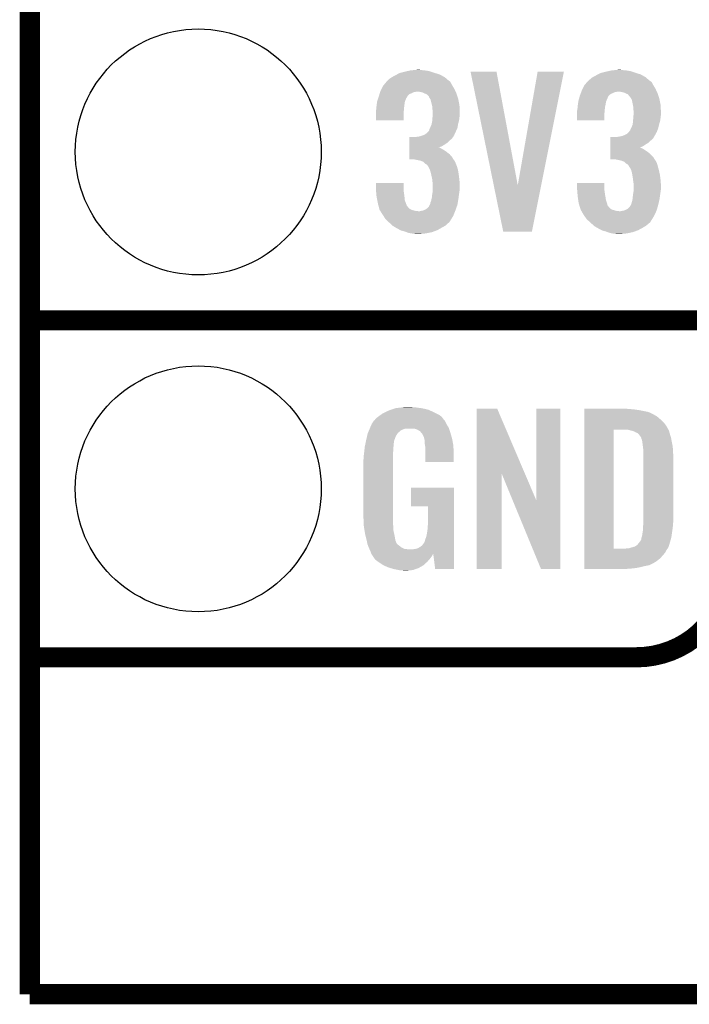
# Model space of a CAD drawing. Extents: x -0.05 to 0.95, y -0.15 to 2.1.
# Tile 1 of 51: x -0.05 to 0.15, y -0.15 to 0.14. Entities that reach past the tile are written whole.
import ezdxf

# ---------------------------------------------------------------- set-up
doc = ezdxf.new("R2010")
doc.units = 0
doc.layers.get('0').update_dxf_attribs({"linetype": 'CONTINUOUS'})
for name, color, linetype in [('LTE_IOT_13_CLICK_V101A_GKO', 9, 'CONTINUOUS'), ('LTE_IOT_13_CLICK_V101A_GTO', 11, 'CONTINUOUS'), ('LTE_IOT_13_CLICK_V101A_GTS', 8, 'CONTINUOUS')]:
    doc.layers.add(name, color=color, linetype=linetype)

# ---------------------------------------------------------------- blocks, each defined once
blk = doc.blocks.new('ROUND_90')
blk.add_circle((0, 0), 0.0365)

msp = doc.modelspace()

# ---------------------------------------------------------------- linework, layer by layer
at = {"layer": 'LTE_IOT_13_CLICK_V101A_GKO', "const_width": 0.006}
for points in [[(-0.05, -0.15), (-0.05, 2.01)], [(-0.05, -0.15), (0.85, -0.15), (0.95, -0.05)]]:
    msp.add_lwpolyline(points, dxfattribs=at)
at = {"layer": 'LTE_IOT_13_CLICK_V101A_GTO', "const_width": 0.006}
for points in [[(-0.05, 0.05), (0.153, 0.05)], [(-0.05, 0.05), (0.153, 0.05)], [(-0.05, -0.05), (0.13, -0.05)]]:
    msp.add_lwpolyline(points, dxfattribs=at)
msp.add_lwpolyline([(0.13, -0.05, 0.414214), (0.158, -0.022)], format="xyb", dxfattribs=at)
at = {"layer": 'LTE_IOT_13_CLICK_V101A_GTO'}
for points in [[(0.0584, 0.1227), (0.05896, 0.123), (0.07216, 0.1227), (0.0716, 0.123)], [(0.05896, 0.123), (0.0597, 0.1234), (0.0716, 0.123), (0.07032, 0.1234)], [(0.0597, 0.1234), (0.06007, 0.1235), (0.07032, 0.1234), (0.07, 0.1235)], [(0.06007, 0.1235), (0.0612, 0.1238), (0.07, 0.1235), (0.0691, 0.1238)], [(0.0612, 0.1238), (0.0621, 0.124), (0.0691, 0.1238), (0.0685, 0.124)], [(0.0621, 0.124), (0.063, 0.1242), (0.0685, 0.124), (0.0672, 0.1242)], [(0.063, 0.1242), (0.06405, 0.1243), (0.0672, 0.1242), (0.0661, 0.1243)], [(0.06405, 0.1243), (0.0651, 0.1244), (0.0661, 0.1243), (0.0657, 0.1244)], [(0.08768, 0.0901), (0.0808, 0.1238), (0.0948, 0.0901), (0.0885, 0.1238)], [(0.0808, 0.1238), (0.0808, 0.1238), (0.0885, 0.1238), (0.0808, 0.1238)], [(0.0948, 0.0901), (0.1007, 0.1238), (0.10176, 0.0901), (0.1085, 0.1238)], [(0.1007, 0.1238), (0.1007, 0.1238), (0.1085, 0.1238), (0.1007, 0.1238)], [(0.118, 0.1227), (0.11856, 0.123), (0.13182, 0.1227), (0.1313, 0.123)], [(0.11856, 0.123), (0.1193, 0.1234), (0.1313, 0.123), (0.13002, 0.1234)], [(0.1193, 0.1234), (0.1197, 0.1235), (0.13002, 0.1234), (0.1297, 0.1235)], [(0.1197, 0.1235), (0.1209, 0.1238), (0.1297, 0.1235), (0.1288, 0.1238)], [(0.1209, 0.1238), (0.1218, 0.124), (0.1288, 0.1238), (0.1282, 0.124)], [(0.1218, 0.124), (0.1227, 0.1242), (0.1282, 0.124), (0.1269, 0.1242)], [(0.1227, 0.1242), (0.12375, 0.1243), (0.1269, 0.1242), (0.1258, 0.1243)], [(0.12375, 0.1243), (0.1248, 0.1244), (0.1258, 0.1243), (0.1253, 0.1244)], [(0.0549, 0.1197), (0.05566, 0.1206), (0.0754, 0.1197), (0.0749, 0.1206)], [(0.05566, 0.1206), (0.056, 0.121), (0.0749, 0.1206), (0.0746, 0.121)], [(0.056, 0.121), (0.0561, 0.1211), (0.0746, 0.121), (0.0744, 0.1211)], [(0.0561, 0.1211), (0.0566, 0.1216), (0.0744, 0.1211), (0.07381, 0.1216)], [(0.0566, 0.1216), (0.0573, 0.1221), (0.07381, 0.1216), (0.07322, 0.1221)], [(0.0573, 0.1221), (0.05748, 0.1222), (0.07322, 0.1221), (0.0731, 0.1222)], [(0.05748, 0.1222), (0.0584, 0.1227), (0.0731, 0.1222), (0.07216, 0.1227)], [(0.1145, 0.1197), (0.11526, 0.1206), (0.1351, 0.1197), (0.1346, 0.1206)], [(0.11526, 0.1206), (0.1156, 0.121), (0.1346, 0.1206), (0.1342, 0.121)], [(0.1156, 0.121), (0.1157, 0.1211), (0.1342, 0.121), (0.134, 0.1211)], [(0.1157, 0.1211), (0.1158, 0.1212), (0.134, 0.1211), (0.13388, 0.1212)], [(0.1158, 0.1212), (0.1163, 0.1216), (0.13388, 0.1212), (0.13341, 0.1216)], [(0.1163, 0.1216), (0.1169, 0.1221), (0.13341, 0.1216), (0.13282, 0.1221)], [(0.1169, 0.1221), (0.11708, 0.1222), (0.13282, 0.1221), (0.1327, 0.1222)], [(0.11708, 0.1222), (0.118, 0.1227), (0.1327, 0.1222), (0.13182, 0.1227)], [(0.05363, 0.1167), (0.05379, 0.1172), (0.0622, 0.1167), (0.0627, 0.1172)], [(0.05379, 0.1172), (0.05385, 0.1174), (0.0627, 0.1172), (0.0633, 0.1174)], [(0.05385, 0.1174), (0.05394, 0.1177), (0.0633, 0.1174), (0.0638, 0.1177)], [(0.05394, 0.1177), (0.05401, 0.1179), (0.0638, 0.1177), (0.0648, 0.1179)], [(0.05401, 0.1179), (0.0541, 0.1182), (0.07637, 0.1179), (0.07623, 0.1182)], [(0.0541, 0.1182), (0.05437, 0.1187), (0.07623, 0.1182), (0.076, 0.1187)], [(0.05437, 0.1187), (0.0549, 0.1197), (0.076, 0.1187), (0.0754, 0.1197)], [(0.066, 0.1178), (0.0651, 0.1179), (0.07642, 0.1178), (0.07637, 0.1179)], [(0.0667, 0.1176), (0.066, 0.1178), (0.07651, 0.1176), (0.07642, 0.1178)], [(0.0671, 0.1174), (0.0667, 0.1176), (0.0766, 0.1174), (0.07651, 0.1176)], [(0.0673, 0.1173), (0.0671, 0.1174), (0.07663, 0.1173), (0.0766, 0.1174)], [(0.0678, 0.1171), (0.0673, 0.1173), (0.0767, 0.1171), (0.07663, 0.1173)], [(0.0684, 0.1165), (0.0678, 0.1171), (0.0769, 0.1165), (0.0767, 0.1171)], [(0.11324, 0.1167), (0.11342, 0.1172), (0.1218, 0.1167), (0.1224, 0.1172)], [(0.11342, 0.1172), (0.1135, 0.1174), (0.1224, 0.1172), (0.1229, 0.1174)], [(0.1135, 0.1174), (0.11361, 0.1177), (0.1229, 0.1174), (0.1235, 0.1177)], [(0.11361, 0.1177), (0.11365, 0.1178), (0.1235, 0.1177), (0.124, 0.1178)], [(0.11365, 0.1178), (0.11369, 0.1179), (0.124, 0.1178), (0.1244, 0.1179)], [(0.11369, 0.1179), (0.1138, 0.1182), (0.13607, 0.1179), (0.13593, 0.1182)], [(0.1138, 0.1182), (0.11403, 0.1187), (0.13593, 0.1182), (0.1357, 0.1187)], [(0.11403, 0.1187), (0.1145, 0.1197), (0.1357, 0.1187), (0.1351, 0.1197)], [(0.1256, 0.1178), (0.1248, 0.1179), (0.13612, 0.1178), (0.13607, 0.1179)], [(0.1264, 0.1176), (0.1256, 0.1178), (0.13621, 0.1176), (0.13612, 0.1178)], [(0.1268, 0.1174), (0.1264, 0.1176), (0.1363, 0.1174), (0.13621, 0.1176)], [(0.127, 0.1173), (0.1268, 0.1174), (0.13633, 0.1173), (0.1363, 0.1174)], [(0.1275, 0.1171), (0.127, 0.1173), (0.1364, 0.1171), (0.13633, 0.1173)], [(0.1277, 0.1168), (0.1275, 0.1171), (0.1365, 0.1168), (0.1364, 0.1171)], [(0.0529, 0.1137), (0.05297, 0.1142), (0.06114, 0.1137), (0.0612, 0.1142)], [(0.05297, 0.1142), (0.05307, 0.1149), (0.0612, 0.1142), (0.0613, 0.1149)], [(0.05307, 0.1149), (0.0531, 0.1151), (0.0613, 0.1149), (0.06138, 0.1151)], [(0.0531, 0.1151), (0.05337, 0.1159), (0.06138, 0.1151), (0.0617, 0.1159)], [(0.05337, 0.1159), (0.0534, 0.116), (0.0617, 0.1159), (0.0618, 0.116)], [(0.0534, 0.116), (0.05343, 0.1161), (0.0618, 0.116), (0.0618, 0.1161)], [(0.05343, 0.1161), (0.0536, 0.1166), (0.0618, 0.1161), (0.06213, 0.1166)], [(0.0536, 0.1166), (0.05363, 0.1167), (0.06213, 0.1166), (0.0622, 0.1167)], [(0.0685, 0.1163), (0.0684, 0.1165), (0.07697, 0.1163), (0.0769, 0.1165)], [(0.0685, 0.1162), (0.0685, 0.1163), (0.077, 0.1162), (0.07697, 0.1163)], [(0.0687, 0.1159), (0.0685, 0.1162), (0.0771, 0.1159), (0.077, 0.1162)], [(0.0689, 0.1156), (0.0687, 0.1159), (0.07716, 0.1156), (0.0771, 0.1159)], [(0.0691, 0.1148), (0.0689, 0.1156), (0.07732, 0.1148), (0.07716, 0.1156)], [(0.06934, 0.1139), (0.0691, 0.1148), (0.0775, 0.1139), (0.07732, 0.1148)], [(0.1126, 0.1137), (0.11267, 0.1142), (0.12077, 0.1137), (0.1209, 0.1142)], [(0.11267, 0.1142), (0.11277, 0.1149), (0.1209, 0.1142), (0.121, 0.1149)], [(0.11277, 0.1149), (0.1128, 0.1151), (0.121, 0.1149), (0.12108, 0.1151)], [(0.1128, 0.1151), (0.11301, 0.1159), (0.12108, 0.1151), (0.1214, 0.1159)], [(0.11301, 0.1159), (0.11304, 0.116), (0.1214, 0.1159), (0.1215, 0.116)], [(0.11304, 0.116), (0.11307, 0.1161), (0.1215, 0.116), (0.1215, 0.1161)], [(0.11307, 0.1161), (0.1132, 0.1166), (0.1215, 0.1161), (0.12175, 0.1166)], [(0.1132, 0.1166), (0.11324, 0.1167), (0.12175, 0.1166), (0.1218, 0.1167)], [(0.1282, 0.1163), (0.1277, 0.1168), (0.13667, 0.1163), (0.1365, 0.1168)], [(0.1282, 0.1162), (0.1282, 0.1163), (0.1367, 0.1162), (0.13667, 0.1163)], [(0.1284, 0.1159), (0.1282, 0.1162), (0.1368, 0.1159), (0.1367, 0.1162)], [(0.1286, 0.1156), (0.1284, 0.1159), (0.13686, 0.1156), (0.1368, 0.1159)], [(0.1288, 0.1148), (0.1286, 0.1156), (0.13702, 0.1148), (0.13686, 0.1156)], [(0.12898, 0.1139), (0.1288, 0.1148), (0.1372, 0.1139), (0.13702, 0.1148)], [(0.0527, 0.1122), (0.05273, 0.1123), (0.06099, 0.1122), (0.061, 0.1123)], [(0.0527, 0.1111), (0.0527, 0.1122), (0.0609, 0.1111), (0.06099, 0.1122)], [(0.0527, 0.1094), (0.0527, 0.1111), (0.0609, 0.1094), (0.0609, 0.1111)], [(0.05273, 0.1123), (0.0528, 0.1126), (0.061, 0.1123), (0.06103, 0.1126)], [(0.0528, 0.1126), (0.05287, 0.1134), (0.06103, 0.1126), (0.0611, 0.1134)], [(0.05287, 0.1134), (0.0529, 0.1137), (0.0611, 0.1134), (0.06114, 0.1137)], [(0.0695, 0.1133), (0.06934, 0.1139), (0.07753, 0.1133), (0.0775, 0.1139)], [(0.0695, 0.1126), (0.0695, 0.1133), (0.07756, 0.1126), (0.07753, 0.1133)], [(0.0696, 0.1121), (0.0695, 0.1126), (0.07759, 0.1121), (0.07756, 0.1126)], [(0.06951, 0.1103), (0.06957, 0.1111), (0.0775, 0.1103), (0.0776, 0.1111)], [(0.06957, 0.1111), (0.0696, 0.1115), (0.0776, 0.1111), (0.0776, 0.1115)], [(0.0696, 0.1118), (0.0696, 0.1121), (0.0776, 0.1118), (0.07759, 0.1121)], [(0.0696, 0.1115), (0.0696, 0.1118), (0.0776, 0.1115), (0.0776, 0.1118)], [(0.1124, 0.1122), (0.11242, 0.1123), (0.12059, 0.1122), (0.1206, 0.1123)], [(0.1124, 0.1111), (0.1124, 0.1122), (0.1205, 0.1111), (0.12059, 0.1122)], [(0.1124, 0.1094), (0.1124, 0.1111), (0.1205, 0.1094), (0.1205, 0.1111)], [(0.11242, 0.1123), (0.1125, 0.1126), (0.1206, 0.1123), (0.12063, 0.1126)], [(0.1125, 0.1126), (0.11257, 0.1134), (0.12063, 0.1126), (0.1207, 0.1134)], [(0.11257, 0.1134), (0.1126, 0.1137), (0.1207, 0.1134), (0.12077, 0.1137)], [(0.1291, 0.1133), (0.12898, 0.1139), (0.13723, 0.1133), (0.1372, 0.1139)], [(0.1291, 0.1126), (0.1291, 0.1133), (0.13726, 0.1126), (0.13723, 0.1133)], [(0.1292, 0.1121), (0.1291, 0.1126), (0.13729, 0.1121), (0.13726, 0.1126)], [(0.12911, 0.1103), (0.12917, 0.1111), (0.1372, 0.1103), (0.1373, 0.1111)], [(0.12917, 0.1111), (0.1292, 0.1115), (0.1373, 0.1111), (0.1373, 0.1115)], [(0.1292, 0.1118), (0.1292, 0.1121), (0.1373, 0.1118), (0.13729, 0.1121)], [(0.1292, 0.1115), (0.1292, 0.1118), (0.1373, 0.1115), (0.1373, 0.1118)], [(0.0692, 0.1081), (0.06924, 0.1083), (0.07707, 0.1081), (0.0771, 0.1083)], [(0.06924, 0.1083), (0.0694, 0.1091), (0.0771, 0.1083), (0.07732, 0.1091)], [(0.0694, 0.1091), (0.06943, 0.1094), (0.07732, 0.1091), (0.0774, 0.1094)], [(0.06943, 0.1094), (0.0695, 0.1102), (0.0774, 0.1094), (0.07749, 0.1102)], [(0.0695, 0.1102), (0.06951, 0.1103), (0.07749, 0.1102), (0.0775, 0.1103)], [(0.1289, 0.1081), (0.12892, 0.1083), (0.13675, 0.1081), (0.1368, 0.1083)], [(0.12892, 0.1083), (0.129, 0.1091), (0.1368, 0.1083), (0.13702, 0.1091)], [(0.129, 0.1091), (0.12903, 0.1094), (0.13702, 0.1091), (0.1371, 0.1094)], [(0.12903, 0.1094), (0.1291, 0.1102), (0.1371, 0.1094), (0.13719, 0.1102)], [(0.1291, 0.1102), (0.12911, 0.1103), (0.13719, 0.1102), (0.1372, 0.1103)], [(0.0671, 0.1051), (0.0677, 0.1055), (0.07599, 0.1051), (0.07617, 0.1055)], [(0.0677, 0.1055), (0.0685, 0.1063), (0.07617, 0.1055), (0.07654, 0.1063)], [(0.0685, 0.1063), (0.0686, 0.1068), (0.07654, 0.1063), (0.07676, 0.1068)], [(0.0686, 0.1068), (0.06875, 0.1071), (0.07676, 0.1068), (0.0769, 0.1071)], [(0.06875, 0.1071), (0.0689, 0.1074), (0.0769, 0.1071), (0.07695, 0.1074)], [(0.0689, 0.1074), (0.0692, 0.1081), (0.07695, 0.1074), (0.07707, 0.1081)], [(0.1267, 0.1051), (0.1274, 0.1055), (0.13561, 0.1051), (0.13583, 0.1055)], [(0.1274, 0.1055), (0.12782, 0.106), (0.13583, 0.1055), (0.1361, 0.106)], [(0.12782, 0.106), (0.1279, 0.1061), (0.1361, 0.106), (0.13614, 0.1061)], [(0.1279, 0.1061), (0.1281, 0.1063), (0.13614, 0.1061), (0.13621, 0.1063)], [(0.1281, 0.1063), (0.1283, 0.1068), (0.13621, 0.1063), (0.13639, 0.1068)], [(0.1283, 0.1068), (0.12845, 0.1071), (0.13639, 0.1068), (0.1365, 0.1071)], [(0.12845, 0.1071), (0.1286, 0.1074), (0.1365, 0.1071), (0.13657, 0.1074)], [(0.1286, 0.1074), (0.1289, 0.1081), (0.13657, 0.1074), (0.13675, 0.1081)], [(0.0626, 0.1039), (0.0626, 0.1044), (0.0752, 0.1039), (0.0756, 0.1044)], [(0.0626, 0.1034), (0.0626, 0.1039), (0.0746, 0.1034), (0.0752, 0.1039)], [(0.0626, 0.1028), (0.0626, 0.1034), (0.074, 0.1028), (0.0746, 0.1034)], [(0.0626, 0.1023), (0.0626, 0.1028), (0.0733, 0.1023), (0.074, 0.1028)], [(0.0626, 0.1017), (0.0626, 0.1023), (0.0723, 0.1017), (0.0733, 0.1023)], [(0.0644, 0.1044), (0.0649, 0.1045), (0.0756, 0.1044), (0.07565, 0.1045)], [(0.0649, 0.1045), (0.0656, 0.1046), (0.07565, 0.1045), (0.0757, 0.1046)], [(0.0656, 0.1046), (0.0663, 0.1048), (0.0757, 0.1046), (0.0758, 0.1048)], [(0.0663, 0.1048), (0.06657, 0.1049), (0.0758, 0.1048), (0.0759, 0.1049)], [(0.06657, 0.1049), (0.0671, 0.1051), (0.0759, 0.1049), (0.07599, 0.1051)], [(0.1223, 0.1039), (0.1223, 0.1044), (0.1349, 0.1039), (0.1352, 0.1044)], [(0.1223, 0.1034), (0.1223, 0.1039), (0.1343, 0.1034), (0.1349, 0.1039)], [(0.1223, 0.1028), (0.1223, 0.1034), (0.1337, 0.1028), (0.1343, 0.1034)], [(0.1223, 0.1023), (0.1223, 0.1028), (0.1329, 0.1023), (0.1337, 0.1028)], [(0.1223, 0.1017), (0.1223, 0.1023), (0.132, 0.1017), (0.1329, 0.1023)], [(0.124, 0.1044), (0.1252, 0.1046), (0.1352, 0.1044), (0.1353, 0.1046)], [(0.1252, 0.1046), (0.126, 0.1048), (0.1353, 0.1046), (0.1354, 0.1048)], [(0.126, 0.1048), (0.12623, 0.1049), (0.1354, 0.1048), (0.1355, 0.1049)], [(0.12623, 0.1049), (0.1267, 0.1051), (0.1355, 0.1049), (0.13561, 0.1051)], [(0.0626, 0.1013), (0.0626, 0.1017), (0.0713, 0.1013), (0.0723, 0.1017)], [(0.0626, 0.1012), (0.0626, 0.1013), (0.0718, 0.1012), (0.0714, 0.1013)], [(0.0626, 0.1009), (0.0626, 0.1012), (0.0723, 0.1009), (0.0718, 0.1012)], [(0.0626, 0.1005), (0.0626, 0.1009), (0.073, 0.1005), (0.0723, 0.1009)], [(0.0626, 0.1), (0.0626, 0.1005), (0.0737, 0.1), (0.073, 0.1005)], [(0.0626, 0.0993), (0.0626, 0.1), (0.0746, 0.0993), (0.0737, 0.1)], [(0.1223, 0.1013), (0.1223, 0.1017), (0.131, 0.1013), (0.132, 0.1017)], [(0.1223, 0.1012), (0.1223, 0.1013), (0.1314, 0.1012), (0.1311, 0.1013)], [(0.1223, 0.1013), (0.1223, 0.1013), (0.1311, 0.1013), (0.131, 0.1013)], [(0.1223, 0.1009), (0.1223, 0.1012), (0.132, 0.1009), (0.1314, 0.1012)], [(0.1223, 0.1005), (0.1223, 0.1009), (0.1326, 0.1005), (0.132, 0.1009)], [(0.1223, 0.1), (0.1223, 0.1005), (0.1334, 0.1), (0.1326, 0.1005)], [(0.1223, 0.0993), (0.1223, 0.1), (0.1342, 0.0993), (0.1334, 0.1)], [(0.0626, 0.0985), (0.0626, 0.0993), (0.0753, 0.0985), (0.0746, 0.0993)], [(0.0626, 0.0978), (0.0626, 0.0985), (0.07572, 0.0978), (0.0753, 0.0985)], [(0.0655, 0.0975), (0.064, 0.0978), (0.0759, 0.0975), (0.07572, 0.0978)], [(0.066, 0.0974), (0.0655, 0.0975), (0.07605, 0.0974), (0.076, 0.0975)], [(0.0655, 0.0975), (0.0655, 0.0975), (0.076, 0.0975), (0.0759, 0.0975)], [(0.0667, 0.0971), (0.066, 0.0974), (0.0762, 0.0971), (0.07605, 0.0974)], [(0.0672, 0.0966), (0.0667, 0.0971), (0.07641, 0.0966), (0.0762, 0.0971)], [(0.06753, 0.0964), (0.0672, 0.0966), (0.0765, 0.0964), (0.07641, 0.0966)], [(0.1223, 0.0985), (0.1223, 0.0993), (0.135, 0.0985), (0.1342, 0.0993)], [(0.1223, 0.0978), (0.1223, 0.0985), (0.13542, 0.0978), (0.135, 0.0985)], [(0.1247, 0.0976), (0.1237, 0.0978), (0.13554, 0.0976), (0.13542, 0.0978)], [(0.12515, 0.0975), (0.1247, 0.0976), (0.1356, 0.0975), (0.13554, 0.0976)], [(0.1256, 0.0974), (0.12515, 0.0975), (0.13575, 0.0974), (0.1357, 0.0975)], [(0.12515, 0.0975), (0.12515, 0.0975), (0.1357, 0.0975), (0.1356, 0.0975)], [(0.1264, 0.0971), (0.1256, 0.0974), (0.1359, 0.0971), (0.13575, 0.0974)], [(0.1269, 0.0966), (0.1264, 0.0971), (0.13611, 0.0966), (0.1359, 0.0971)], [(0.12723, 0.0964), (0.1269, 0.0966), (0.1362, 0.0964), (0.13611, 0.0966)], [(0.0677, 0.0963), (0.06753, 0.0964), (0.07654, 0.0963), (0.0765, 0.0964)], [(0.068, 0.096), (0.0677, 0.0963), (0.07665, 0.096), (0.07654, 0.0963)], [(0.0682, 0.0957), (0.068, 0.096), (0.07676, 0.0957), (0.07665, 0.096)], [(0.0683, 0.0956), (0.0682, 0.0957), (0.0768, 0.0956), (0.07676, 0.0957)], [(0.0687, 0.0948), (0.0683, 0.0956), (0.07702, 0.0948), (0.0768, 0.0956)], [(0.06879, 0.0945), (0.0687, 0.0948), (0.0771, 0.0945), (0.07702, 0.0948)], [(0.069, 0.0938), (0.06879, 0.0945), (0.07721, 0.0938), (0.0771, 0.0945)], [(0.06913, 0.0932), (0.069, 0.0938), (0.0773, 0.0932), (0.07721, 0.0938)], [(0.1274, 0.0963), (0.12723, 0.0964), (0.13623, 0.0963), (0.1362, 0.0964)], [(0.1277, 0.096), (0.1274, 0.0963), (0.1363, 0.096), (0.13623, 0.0963)], [(0.1278, 0.0957), (0.1277, 0.096), (0.13637, 0.0957), (0.1363, 0.096)], [(0.1279, 0.0956), (0.1278, 0.0957), (0.1364, 0.0956), (0.13637, 0.0957)], [(0.1284, 0.0948), (0.1279, 0.0956), (0.13662, 0.0948), (0.1364, 0.0956)], [(0.12849, 0.0945), (0.1284, 0.0948), (0.1367, 0.0945), (0.13662, 0.0948)], [(0.1287, 0.0938), (0.12849, 0.0945), (0.13686, 0.0938), (0.1367, 0.0945)], [(0.1288, 0.0932), (0.1287, 0.0938), (0.137, 0.0932), (0.13686, 0.0938)], [(0.0527, 0.0891), (0.0527, 0.0908), (0.0609, 0.0891), (0.0609, 0.0908)], [(0.0527, 0.0908), (0.0527, 0.0908), (0.0609, 0.0908), (0.0527, 0.0908)], [(0.0694, 0.092), (0.06913, 0.0932), (0.07745, 0.092), (0.0773, 0.0932)], [(0.06944, 0.0916), (0.0694, 0.092), (0.0775, 0.0916), (0.07745, 0.092)], [(0.0695, 0.0911), (0.06944, 0.0916), (0.07753, 0.0911), (0.0775, 0.0916)], [(0.0696, 0.0904), (0.0695, 0.0911), (0.07758, 0.0904), (0.07753, 0.0911)], [(0.1124, 0.0891), (0.1124, 0.0908), (0.1205, 0.0891), (0.1205, 0.0908)], [(0.1124, 0.0908), (0.1124, 0.0908), (0.1205, 0.0908), (0.1124, 0.0908)], [(0.129, 0.092), (0.1288, 0.0932), (0.13715, 0.092), (0.137, 0.0932)], [(0.12904, 0.0916), (0.129, 0.092), (0.1372, 0.0916), (0.13715, 0.092)], [(0.1291, 0.0911), (0.12904, 0.0916), (0.13723, 0.0911), (0.1372, 0.0916)], [(0.1292, 0.0904), (0.1291, 0.0911), (0.13728, 0.0904), (0.13723, 0.0911)], [(0.05272, 0.0889), (0.0527, 0.0891), (0.0609, 0.0889), (0.0609, 0.0891)], [(0.05278, 0.0881), (0.05272, 0.0889), (0.061, 0.0881), (0.0609, 0.0889)], [(0.05284, 0.0874), (0.05278, 0.0881), (0.0611, 0.0874), (0.061, 0.0881)], [(0.06945, 0.0876), (0.06957, 0.0883), (0.0774, 0.0876), (0.0775, 0.0883)], [(0.06957, 0.0883), (0.0696, 0.0885), (0.0775, 0.0883), (0.07753, 0.0885)], [(0.0696, 0.09), (0.0696, 0.0904), (0.0776, 0.09), (0.07758, 0.0904)], [(0.0696, 0.0889), (0.0696, 0.09), (0.0776, 0.0889), (0.0776, 0.09)], [(0.0696, 0.0885), (0.0696, 0.0889), (0.07753, 0.0885), (0.0776, 0.0889)], [(0.0905, 0.0763), (0.08768, 0.0901), (0.099, 0.0763), (0.10176, 0.0901)], [(0.11242, 0.0889), (0.1124, 0.0891), (0.1205, 0.0889), (0.1205, 0.0891)], [(0.11248, 0.0881), (0.11242, 0.0889), (0.1206, 0.0881), (0.1205, 0.0889)], [(0.11254, 0.0874), (0.11248, 0.0881), (0.1207, 0.0874), (0.1206, 0.0881)], [(0.12905, 0.0876), (0.12917, 0.0883), (0.1371, 0.0876), (0.1372, 0.0883)], [(0.12917, 0.0883), (0.1292, 0.0885), (0.1372, 0.0883), (0.13723, 0.0885)], [(0.1292, 0.09), (0.1292, 0.0904), (0.1373, 0.09), (0.13728, 0.0904)], [(0.1292, 0.0889), (0.1292, 0.09), (0.1373, 0.0889), (0.1373, 0.09)], [(0.1292, 0.0885), (0.1292, 0.0889), (0.13723, 0.0885), (0.1373, 0.0889)], [(0.0529, 0.0867), (0.05284, 0.0874), (0.06118, 0.0867), (0.0611, 0.0874)], [(0.05312, 0.0856), (0.0529, 0.0867), (0.0613, 0.0856), (0.06118, 0.0867)], [(0.0533, 0.0847), (0.05312, 0.0856), (0.06164, 0.0847), (0.0613, 0.0856)], [(0.0688, 0.0845), (0.0689, 0.085), (0.07693, 0.0845), (0.07702, 0.085)], [(0.0689, 0.085), (0.0691, 0.0855), (0.07702, 0.085), (0.0771, 0.0855)], [(0.0691, 0.0855), (0.06923, 0.0861), (0.0771, 0.0855), (0.0772, 0.0861)], [(0.06923, 0.0861), (0.0693, 0.0864), (0.0772, 0.0861), (0.07724, 0.0864)], [(0.0693, 0.0864), (0.0694, 0.0873), (0.07724, 0.0864), (0.07736, 0.0873)], [(0.0694, 0.0873), (0.06945, 0.0876), (0.07736, 0.0873), (0.0774, 0.0876)], [(0.1126, 0.0867), (0.11254, 0.0874), (0.12082, 0.0867), (0.1207, 0.0874)], [(0.11277, 0.0856), (0.1126, 0.0867), (0.121, 0.0856), (0.12082, 0.0867)], [(0.11288, 0.0848), (0.11277, 0.0856), (0.1213, 0.0848), (0.121, 0.0856)], [(0.1129, 0.0847), (0.11288, 0.0848), (0.12133, 0.0847), (0.1213, 0.0848)], [(0.1285, 0.0845), (0.1286, 0.085), (0.13654, 0.0845), (0.13666, 0.085)], [(0.1286, 0.085), (0.1288, 0.0855), (0.13666, 0.085), (0.13677, 0.0855)], [(0.1288, 0.0855), (0.12887, 0.0861), (0.13677, 0.0855), (0.1369, 0.0861)], [(0.12887, 0.0861), (0.129, 0.0873), (0.1369, 0.0861), (0.13706, 0.0873)], [(0.129, 0.0873), (0.12905, 0.0876), (0.13706, 0.0873), (0.1371, 0.0876)], [(0.05348, 0.084), (0.0533, 0.0847), (0.0619, 0.084), (0.06164, 0.0847)], [(0.05354, 0.0838), (0.05348, 0.084), (0.0621, 0.0838), (0.062, 0.084)], [(0.05348, 0.084), (0.05348, 0.084), (0.062, 0.084), (0.0619, 0.084)], [(0.05362, 0.0835), (0.05354, 0.0838), (0.0623, 0.0835), (0.0621, 0.0838)], [(0.05369, 0.0832), (0.05362, 0.0835), (0.0626, 0.0832), (0.0623, 0.0835)], [(0.05377, 0.0829), (0.05369, 0.0832), (0.0631, 0.0829), (0.0626, 0.0832)], [(0.0538, 0.0828), (0.05377, 0.0829), (0.0634, 0.0828), (0.0631, 0.0829)], [(0.05386, 0.0827), (0.0538, 0.0828), (0.0637, 0.0827), (0.0634, 0.0828)], [(0.05399, 0.0825), (0.05386, 0.0827), (0.0645, 0.0825), (0.0637, 0.0827)], [(0.05406, 0.0824), (0.05399, 0.0825), (0.0653, 0.0824), (0.0645, 0.0825)], [(0.05502, 0.0809), (0.05406, 0.0824), (0.0756, 0.0809), (0.07622, 0.0824)], [(0.0657, 0.0824), (0.0661, 0.0825), (0.07622, 0.0824), (0.07626, 0.0825)], [(0.0661, 0.0825), (0.0666, 0.0826), (0.07626, 0.0825), (0.0763, 0.0826)], [(0.0666, 0.0826), (0.0672, 0.0828), (0.0763, 0.0826), (0.07637, 0.0828)], [(0.0672, 0.0828), (0.0677, 0.0831), (0.07637, 0.0828), (0.07648, 0.0831)], [(0.0677, 0.0831), (0.0683, 0.0836), (0.07648, 0.0831), (0.07665, 0.0836)], [(0.0683, 0.0836), (0.0686, 0.0841), (0.07665, 0.0836), (0.07683, 0.0841)], [(0.0686, 0.0842), (0.06867, 0.0843), (0.07686, 0.0842), (0.0769, 0.0843)], [(0.0686, 0.0841), (0.0686, 0.0842), (0.07683, 0.0841), (0.07686, 0.0842)], [(0.06867, 0.0843), (0.0688, 0.0845), (0.0769, 0.0843), (0.07693, 0.0845)], [(0.11312, 0.084), (0.1129, 0.0847), (0.1215, 0.084), (0.12133, 0.0847)], [(0.11318, 0.0838), (0.11312, 0.084), (0.1217, 0.0838), (0.1216, 0.084)], [(0.11312, 0.084), (0.11312, 0.084), (0.1216, 0.084), (0.1215, 0.084)], [(0.11337, 0.0832), (0.11318, 0.0838), (0.1223, 0.0832), (0.1217, 0.0838)], [(0.11347, 0.0829), (0.11337, 0.0832), (0.1227, 0.0829), (0.1223, 0.0832)], [(0.1135, 0.0828), (0.11347, 0.0829), (0.12305, 0.0828), (0.1227, 0.0829)], [(0.11367, 0.0825), (0.1135, 0.0828), (0.1241, 0.0825), (0.12305, 0.0828)], [(0.11373, 0.0824), (0.11367, 0.0825), (0.125, 0.0824), (0.1241, 0.0825)], [(0.1143, 0.0814), (0.11373, 0.0824), (0.13544, 0.0814), (0.13591, 0.0824)], [(0.1253, 0.0824), (0.1263, 0.0826), (0.13591, 0.0824), (0.136, 0.0826)], [(0.1263, 0.0826), (0.1268, 0.0828), (0.136, 0.0826), (0.13606, 0.0828)], [(0.1268, 0.0828), (0.1274, 0.0831), (0.13606, 0.0828), (0.13615, 0.0831)], [(0.1274, 0.0831), (0.1279, 0.0836), (0.13615, 0.0831), (0.13629, 0.0836)], [(0.1279, 0.0836), (0.1283, 0.0841), (0.13629, 0.0836), (0.13644, 0.0841)], [(0.1283, 0.0842), (0.12837, 0.0843), (0.13647, 0.0842), (0.1365, 0.0843)], [(0.1283, 0.0841), (0.1283, 0.0842), (0.13644, 0.0841), (0.13647, 0.0842)], [(0.12837, 0.0843), (0.1285, 0.0845), (0.1365, 0.0843), (0.13654, 0.0845)], [(0.0556, 0.08), (0.05502, 0.0809), (0.07504, 0.08), (0.0756, 0.0809)], [(0.05637, 0.0793), (0.0556, 0.08), (0.0746, 0.0793), (0.07504, 0.08)], [(0.05659, 0.0791), (0.05637, 0.0793), (0.0745, 0.0791), (0.0746, 0.0793)], [(0.05692, 0.0788), (0.05659, 0.0791), (0.074, 0.0788), (0.0745, 0.0791)], [(0.11466, 0.0809), (0.1143, 0.0814), (0.1352, 0.0809), (0.13544, 0.0814)], [(0.1153, 0.08), (0.11466, 0.0809), (0.13464, 0.08), (0.1352, 0.0809)], [(0.11607, 0.0793), (0.1153, 0.08), (0.1342, 0.0793), (0.13464, 0.08)], [(0.11629, 0.0791), (0.11607, 0.0793), (0.1341, 0.0791), (0.1342, 0.0793)], [(0.11662, 0.0788), (0.11629, 0.0791), (0.1337, 0.0788), (0.1341, 0.0791)], [(0.05769, 0.0781), (0.05692, 0.0788), (0.0733, 0.0781), (0.074, 0.0788)], [(0.0578, 0.078), (0.05769, 0.0781), (0.07312, 0.078), (0.0733, 0.0781)], [(0.05866, 0.0775), (0.0578, 0.078), (0.0722, 0.0775), (0.07312, 0.078)], [(0.059, 0.0773), (0.05866, 0.0775), (0.07186, 0.0773), (0.0722, 0.0775)], [(0.05992, 0.0768), (0.059, 0.0773), (0.071, 0.0768), (0.07186, 0.0773)], [(0.0601, 0.0767), (0.05992, 0.0768), (0.07073, 0.0767), (0.071, 0.0768)], [(0.0612, 0.0764), (0.0601, 0.0767), (0.06993, 0.0764), (0.07073, 0.0767)], [(0.06175, 0.0762), (0.0612, 0.0764), (0.0694, 0.0762), (0.06993, 0.0764)], [(0.0623, 0.076), (0.06175, 0.0762), (0.0684, 0.076), (0.0694, 0.0762)], [(0.0633, 0.0758), (0.0623, 0.076), (0.0674, 0.0758), (0.0684, 0.076)], [(0.11739, 0.0781), (0.11662, 0.0788), (0.1329, 0.0781), (0.1337, 0.0788)], [(0.1175, 0.078), (0.11739, 0.0781), (0.13273, 0.078), (0.1329, 0.0781)], [(0.11836, 0.0775), (0.1175, 0.078), (0.1319, 0.0775), (0.13273, 0.078)], [(0.1187, 0.0773), (0.11836, 0.0775), (0.13153, 0.0773), (0.1319, 0.0775)], [(0.11962, 0.0768), (0.1187, 0.0773), (0.1306, 0.0768), (0.13153, 0.0773)], [(0.1198, 0.0767), (0.11962, 0.0768), (0.13033, 0.0767), (0.1306, 0.0768)], [(0.1209, 0.0764), (0.1198, 0.0767), (0.12953, 0.0764), (0.13033, 0.0767)], [(0.12145, 0.0762), (0.1209, 0.0764), (0.129, 0.0762), (0.12953, 0.0764)], [(0.122, 0.076), (0.12145, 0.0762), (0.12805, 0.076), (0.129, 0.0762)], [(0.1229, 0.0758), (0.122, 0.076), (0.1271, 0.0758), (0.12805, 0.076)], [(0.0641, 0.0757), (0.0633, 0.0758), (0.0663, 0.0757), (0.0674, 0.0758)], [(0.0647, 0.0756), (0.0641, 0.0757), (0.0652, 0.0756), (0.0663, 0.0757)], [(0.1238, 0.0757), (0.1229, 0.0758), (0.126, 0.0757), (0.1271, 0.0758)], [(0.1243, 0.0756), (0.1238, 0.0757), (0.1249, 0.0756), (0.126, 0.0757)], [(0.056, 0.023), (0.0569, 0.0234), (0.06934, 0.023), (0.06843, 0.0234)], [(0.0569, 0.0234), (0.0572, 0.0235), (0.06843, 0.0234), (0.0682, 0.0235)], [(0.0572, 0.0235), (0.0578, 0.0237), (0.0682, 0.0235), (0.06735, 0.0237)], [(0.0578, 0.0237), (0.05847, 0.0239), (0.06735, 0.0237), (0.0665, 0.0239)], [(0.05847, 0.0239), (0.0588, 0.024), (0.0665, 0.0239), (0.06575, 0.024)], [(0.0588, 0.024), (0.06, 0.0241), (0.06575, 0.024), (0.065, 0.0241)], [(0.06, 0.0241), (0.0606, 0.0242), (0.065, 0.0241), (0.0644, 0.0242)], [(0.0606, 0.0242), (0.0612, 0.0243), (0.0637, 0.0242), (0.0633, 0.0243)], [(0.0826, 0.0046), (0.0826, 0.0238), (0.09689, 0.0046), (0.0887, 0.0238)], [(0.0826, 0.0238), (0.0826, 0.0238), (0.0887, 0.0238), (0.0826, 0.0238)], [(0.1003, -0.0034), (0.1003, 0.0238), (0.1074, -0.0034), (0.1074, 0.0238)], [(0.1003, 0.0238), (0.1003, 0.0238), (0.1074, 0.0238), (0.1003, 0.0238)], [(0.1146, 0.0237), (0.1146, 0.0238), (0.1278, 0.0237), (0.1268, 0.0238)], [(0.1146, 0.0236), (0.1146, 0.0237), (0.1291, 0.0236), (0.1278, 0.0237)], [(0.1146, 0.0234), (0.1146, 0.0236), (0.1306, 0.0234), (0.1291, 0.0236)], [(0.1146, 0.0228), (0.1146, 0.0234), (0.1336, 0.0228), (0.1306, 0.0234)], [(0.0523, 0.0203), (0.05248, 0.0206), (0.0731, 0.0203), (0.0728, 0.0206)], [(0.05248, 0.0206), (0.0526, 0.0208), (0.0728, 0.0206), (0.0727, 0.0208)], [(0.0526, 0.0208), (0.0535, 0.0215), (0.0727, 0.0208), (0.0721, 0.0215)], [(0.0535, 0.0215), (0.05419, 0.022), (0.0721, 0.0215), (0.0714, 0.022)], [(0.05419, 0.022), (0.0546, 0.0223), (0.0714, 0.022), (0.0708, 0.0223)], [(0.0546, 0.0223), (0.0556, 0.0228), (0.0708, 0.0223), (0.0698, 0.0228)], [(0.0556, 0.0228), (0.056, 0.023), (0.0698, 0.0228), (0.06934, 0.023)], [(0.1146, 0.0222), (0.1146, 0.0228), (0.1349, 0.0222), (0.1336, 0.0228)], [(0.1146, 0.0221), (0.1146, 0.0222), (0.1351, 0.0221), (0.1349, 0.0222)], [(0.1146, 0.0219), (0.1146, 0.0221), (0.1354, 0.0219), (0.1351, 0.0221)], [(0.1146, 0.0216), (0.1146, 0.0219), (0.136, 0.0216), (0.1354, 0.0219)], [(0.1146, 0.021), (0.1146, 0.0216), (0.1367, 0.021), (0.136, 0.0216)], [(0.1146, 0.0203), (0.1146, 0.021), (0.1375, 0.0203), (0.1367, 0.021)], [(0.05072, 0.0175), (0.05089, 0.0179), (0.0604, 0.0175), (0.0615, 0.0179)], [(0.05089, 0.0179), (0.05102, 0.0182), (0.0744, 0.0179), (0.0743, 0.0182)], [(0.05089, 0.0179), (0.05089, 0.0179), (0.0615, 0.0179), (0.064, 0.0179)], [(0.05102, 0.0182), (0.0511, 0.0184), (0.0743, 0.0182), (0.07417, 0.0184)], [(0.0511, 0.0184), (0.0515, 0.0193), (0.07417, 0.0184), (0.0736, 0.0193)], [(0.0515, 0.0193), (0.0521, 0.0202), (0.0736, 0.0193), (0.0732, 0.0202)], [(0.0521, 0.0202), (0.0521, 0.0203), (0.0732, 0.0202), (0.0731, 0.0203)], [(0.0646, 0.0177), (0.064, 0.0179), (0.07447, 0.0177), (0.0744, 0.0179)], [(0.065, 0.0176), (0.0646, 0.0177), (0.0745, 0.0176), (0.07447, 0.0177)], [(0.0656, 0.0172), (0.065, 0.0176), (0.07463, 0.0172), (0.0745, 0.0176)], [(0.1146, 0.0195), (0.1146, 0.0203), (0.1383, 0.0195), (0.1375, 0.0203)], [(0.1146, 0.0185), (0.1146, 0.0195), (0.139, 0.0185), (0.1383, 0.0195)], [(0.1146, 0.0176), (0.1146, 0.0185), (0.13949, 0.0176), (0.139, 0.0185)], [(0.1146, -0.0178), (0.1146, 0.0176), (0.1233, -0.0178), (0.1233, 0.0176)], [(0.1277, 0.0175), (0.1269, 0.0176), (0.13955, 0.0175), (0.13949, 0.0176)], [(0.0498, 0.0144), (0.05001, 0.0153), (0.05817, 0.0144), (0.0585, 0.0153)], [(0.05001, 0.0153), (0.0502, 0.0161), (0.0585, 0.0153), (0.0589, 0.0161)], [(0.0502, 0.0161), (0.0503, 0.0165), (0.0589, 0.0161), (0.05917, 0.0165)], [(0.0503, 0.0165), (0.05038, 0.0167), (0.05917, 0.0165), (0.0593, 0.0167)], [(0.05038, 0.0167), (0.05043, 0.0168), (0.0593, 0.0167), (0.0595, 0.0168)], [(0.05043, 0.0168), (0.05059, 0.0172), (0.0595, 0.0168), (0.0599, 0.0172)], [(0.05059, 0.0172), (0.05072, 0.0175), (0.0599, 0.0172), (0.0604, 0.0175)], [(0.0658, 0.0171), (0.0656, 0.0172), (0.07467, 0.0171), (0.07463, 0.0172)], [(0.06614, 0.0167), (0.0658, 0.0171), (0.0748, 0.0167), (0.07467, 0.0171)], [(0.0664, 0.0164), (0.06614, 0.0167), (0.07489, 0.0164), (0.0748, 0.0167)], [(0.0668, 0.0156), (0.0664, 0.0164), (0.07512, 0.0156), (0.07489, 0.0164)], [(0.067, 0.0153), (0.0668, 0.0156), (0.07521, 0.0153), (0.07512, 0.0156)], [(0.067, 0.015), (0.067, 0.0153), (0.0753, 0.015), (0.07521, 0.0153)], [(0.0671, 0.0148), (0.067, 0.015), (0.07534, 0.0148), (0.0753, 0.015)], [(0.0671, 0.0147), (0.0671, 0.0148), (0.07536, 0.0147), (0.07534, 0.0148)], [(0.0672, 0.0142), (0.0671, 0.0147), (0.07545, 0.0142), (0.07536, 0.0147)], [(0.12805, 0.0174), (0.1277, 0.0175), (0.1396, 0.0174), (0.13955, 0.0175)], [(0.1284, 0.0173), (0.12805, 0.0174), (0.13965, 0.0173), (0.1396, 0.0174)], [(0.1289, 0.0172), (0.1284, 0.0173), (0.1397, 0.0172), (0.13965, 0.0173)], [(0.1294, 0.017), (0.1289, 0.0172), (0.13975, 0.017), (0.1397, 0.0172)], [(0.1297, 0.0168), (0.1294, 0.017), (0.1398, 0.0168), (0.13975, 0.017)], [(0.1299, 0.0167), (0.1297, 0.0168), (0.13983, 0.0167), (0.1398, 0.0168)], [(0.1304, 0.0165), (0.13, 0.0167), (0.13989, 0.0165), (0.13983, 0.0167)], [(0.1308, 0.0161), (0.1304, 0.0165), (0.14, 0.0161), (0.13989, 0.0165)], [(0.1314, 0.0153), (0.1308, 0.0161), (0.14027, 0.0153), (0.14, 0.0161)], [(0.13143, 0.0152), (0.1314, 0.0153), (0.1403, 0.0152), (0.14027, 0.0153)], [(0.1315, 0.0149), (0.13143, 0.0152), (0.14035, 0.0149), (0.1403, 0.0152)], [(0.1316, 0.0146), (0.1315, 0.0149), (0.1404, 0.0146), (0.14035, 0.0149)], [(0.04922, 0.0108), (0.04932, 0.0117), (0.0578, 0.0108), (0.0579, 0.0117)], [(0.04932, 0.0117), (0.04939, 0.0124), (0.0579, 0.0117), (0.0579, 0.0124)], [(0.04939, 0.0124), (0.0494, 0.0125), (0.0579, 0.0124), (0.05792, 0.0125)], [(0.0494, 0.0125), (0.04951, 0.013), (0.05792, 0.0125), (0.058, 0.013)], [(0.04951, 0.013), (0.04961, 0.0135), (0.058, 0.013), (0.058, 0.0135)], [(0.04961, 0.0135), (0.04969, 0.0139), (0.058, 0.0135), (0.0581, 0.0139)], [(0.04969, 0.0139), (0.04976, 0.0142), (0.0581, 0.0139), (0.0581, 0.0142)], [(0.04976, 0.0142), (0.0498, 0.0144), (0.0581, 0.0142), (0.05817, 0.0144)], [(0.0672, 0.0134), (0.0672, 0.0142), (0.0756, 0.0134), (0.07545, 0.0142)], [(0.06728, 0.0129), (0.0672, 0.0134), (0.0757, 0.0129), (0.0756, 0.0134)], [(0.0674, 0.0121), (0.06728, 0.0129), (0.07573, 0.0121), (0.0757, 0.0129)], [(0.0674, 0.0105), (0.0674, 0.0121), (0.0758, 0.0105), (0.07573, 0.0121)], [(0.1317, 0.0144), (0.1316, 0.0146), (0.14043, 0.0144), (0.1404, 0.0146)], [(0.1317, 0.0143), (0.1317, 0.0144), (0.14045, 0.0143), (0.14043, 0.0144)], [(0.13175, 0.014), (0.1317, 0.0143), (0.1405, 0.014), (0.14045, 0.0143)], [(0.1318, 0.0137), (0.13175, 0.014), (0.14056, 0.0137), (0.1405, 0.014)], [(0.13195, 0.0125), (0.1318, 0.0137), (0.1408, 0.0125), (0.14056, 0.0137)], [(0.1321, 0.0113), (0.13195, 0.0125), (0.14087, 0.0113), (0.1408, 0.0125)], [(0.049, 0.0086), (0.0491, 0.0092), (0.0578, 0.0086), (0.0578, 0.0092)], [(0.0491, 0.0099), (0.0492, 0.0106), (0.0578, 0.0099), (0.0578, 0.0106)], [(0.0491, 0.0092), (0.0491, 0.0099), (0.0578, 0.0092), (0.0578, 0.0099)], [(0.0492, 0.0106), (0.04922, 0.0108), (0.0578, 0.0106), (0.0578, 0.0108)], [(0.0674, 0.008), (0.0674, 0.0105), (0.0758, 0.008), (0.0758, 0.0105)], [(0.1321, 0.0108), (0.1321, 0.0113), (0.1409, 0.0108), (0.14087, 0.0113)], [(0.1321, 0.009), (0.1321, 0.0108), (0.141, 0.009), (0.1409, 0.0108)], [(0.1321, -0.0093), (0.1321, 0.009), (0.141, -0.0093), (0.141, 0.009)], [(0.049, -0.0081), (0.049, 0.0086), (0.0578, -0.0081), (0.0578, 0.0086)], [(0.0826, -0.0238), (0.0826, 0.0046), (0.09, -0.0238), (0.09, 0.0046)], [(0.09329, -0.0034), (0.09, 0.0046), (0.1003, -0.0034), (0.09689, 0.0046)], [(0.0631, -0.0052), (0.0631, 0.0003), (0.0759, -0.0052), (0.0759, 0.0003)], [(0.0631, 0.0003), (0.0631, 0.0003), (0.0759, 0.0003), (0.0631, 0.0003)], [(0.0682, -0.0096), (0.0682, -0.0052), (0.0759, -0.0096), (0.0759, -0.0052)], [(0.1017, -0.0238), (0.09329, -0.0034), (0.1074, -0.0238), (0.1074, -0.0034)], [(0.04909, -0.0106), (0.049, -0.0081), (0.0578, -0.0106), (0.0578, -0.0081)], [(0.0491, -0.0109), (0.04909, -0.0106), (0.05784, -0.0109), (0.0578, -0.0106)], [(0.04918, -0.0114), (0.0491, -0.0109), (0.0579, -0.0114), (0.05784, -0.0109)], [(0.04932, -0.0123), (0.04918, -0.0114), (0.0579, -0.0123), (0.0579, -0.0114)], [(0.068, -0.0124), (0.0681, -0.0111), (0.0759, -0.0124), (0.0759, -0.0111)], [(0.0681, -0.0111), (0.0682, -0.0096), (0.0759, -0.0111), (0.0759, -0.0096)], [(0.132, -0.011), (0.13206, -0.0103), (0.14084, -0.011), (0.1409, -0.0103)], [(0.132, -0.0115), (0.132, -0.011), (0.1408, -0.0115), (0.14084, -0.011)], [(0.132, -0.0119), (0.132, -0.0115), (0.14074, -0.0119), (0.1408, -0.0115)], [(0.13206, -0.0103), (0.1321, -0.0099), (0.1409, -0.0103), (0.14094, -0.0099)], [(0.1321, -0.0099), (0.1321, -0.0093), (0.14094, -0.0099), (0.141, -0.0093)], [(0.04947, -0.0132), (0.04932, -0.0123), (0.0581, -0.0132), (0.0579, -0.0123)], [(0.0495, -0.0134), (0.04947, -0.0132), (0.05814, -0.0134), (0.0581, -0.0132)], [(0.0497, -0.0142), (0.0495, -0.0134), (0.0583, -0.0142), (0.05814, -0.0134)], [(0.04997, -0.0153), (0.0497, -0.0142), (0.0585, -0.0153), (0.0583, -0.0142)], [(0.0673, -0.0151), (0.0676, -0.0144), (0.0759, -0.0151), (0.0759, -0.0144)], [(0.0676, -0.0144), (0.0678, -0.0135), (0.0759, -0.0144), (0.0759, -0.0135)], [(0.0678, -0.0135), (0.068, -0.0124), (0.0759, -0.0135), (0.0759, -0.0124)], [(0.1314, -0.0152), (0.1315, -0.0146), (0.14016, -0.0152), (0.14032, -0.0146)], [(0.1315, -0.0146), (0.1316, -0.0143), (0.14032, -0.0146), (0.1404, -0.0143)], [(0.1316, -0.0143), (0.1317, -0.014), (0.1404, -0.0143), (0.14044, -0.014)], [(0.1317, -0.0139), (0.1318, -0.0136), (0.14046, -0.0139), (0.1405, -0.0136)], [(0.1317, -0.014), (0.1317, -0.0139), (0.14044, -0.014), (0.14046, -0.0139)], [(0.1318, -0.0132), (0.1319, -0.0127), (0.14056, -0.0132), (0.14063, -0.0127)], [(0.1318, -0.0136), (0.1318, -0.0132), (0.1405, -0.0136), (0.14056, -0.0132)], [(0.1319, -0.0127), (0.132, -0.0119), (0.14063, -0.0127), (0.14074, -0.0119)], [(0.05, -0.0154), (0.04997, -0.0153), (0.05854, -0.0154), (0.0585, -0.0153)], [(0.05014, -0.0161), (0.05, -0.0154), (0.0588, -0.0161), (0.05854, -0.0154)], [(0.05016, -0.0162), (0.05014, -0.0161), (0.0589, -0.0162), (0.0588, -0.0161)], [(0.0502, -0.0164), (0.05016, -0.0162), (0.059, -0.0164), (0.0589, -0.0162)], [(0.05042, -0.017), (0.0502, -0.0164), (0.0598, -0.017), (0.059, -0.0164)], [(0.0505, -0.0172), (0.05042, -0.017), (0.06005, -0.0172), (0.0598, -0.017)], [(0.05059, -0.0174), (0.0505, -0.0172), (0.0603, -0.0174), (0.06005, -0.0172)], [(0.05076, -0.0178), (0.05059, -0.0174), (0.0611, -0.0178), (0.0603, -0.0174)], [(0.0652, -0.0176), (0.0659, -0.0172), (0.0759, -0.0176), (0.0759, -0.0172)], [(0.0659, -0.0172), (0.0665, -0.0167), (0.0759, -0.0172), (0.0759, -0.0167)], [(0.0665, -0.0167), (0.067, -0.016), (0.0759, -0.0167), (0.0759, -0.016)], [(0.067, -0.016), (0.0671, -0.0159), (0.0759, -0.016), (0.0759, -0.0159)], [(0.0671, -0.0159), (0.0672, -0.0156), (0.0759, -0.0159), (0.0759, -0.0156)], [(0.0672, -0.0156), (0.0673, -0.0151), (0.0759, -0.0156), (0.0759, -0.0151)], [(0.1276, -0.0177), (0.1289, -0.0173), (0.1393, -0.0177), (0.1395, -0.0173)], [(0.1289, -0.0173), (0.1296, -0.0171), (0.1395, -0.0173), (0.1396, -0.0171)], [(0.1296, -0.0171), (0.1302, -0.0167), (0.1396, -0.0171), (0.13972, -0.0167)], [(0.1302, -0.0167), (0.1303, -0.0166), (0.13972, -0.0167), (0.13975, -0.0166)], [(0.1303, -0.0166), (0.1308, -0.016), (0.13975, -0.0166), (0.13994, -0.016)], [(0.1308, -0.016), (0.13095, -0.0158), (0.13994, -0.016), (0.14, -0.0158)], [(0.13095, -0.0158), (0.1314, -0.0152), (0.14, -0.0158), (0.14016, -0.0152)], [(0.0508, -0.0179), (0.05076, -0.0178), (0.0619, -0.0179), (0.0611, -0.0178)], [(0.05085, -0.018), (0.0508, -0.0179), (0.0629, -0.018), (0.0619, -0.0179)], [(0.0511, -0.0185), (0.05085, -0.018), (0.0759, -0.0185), (0.0759, -0.018)], [(0.0513, -0.0191), (0.0511, -0.0185), (0.0759, -0.0191), (0.0759, -0.0185)], [(0.05132, -0.01914), (0.0513, -0.0191), (0.0759, -0.01914), (0.0759, -0.0191)], [(0.0514, -0.0193), (0.05132, -0.01914), (0.0697, -0.0193), (0.0697, -0.01914)], [(0.0515, -0.0195), (0.0514, -0.0193), (0.06959, -0.0195), (0.0697, -0.0193)], [(0.05183, -0.02), (0.0515, -0.0195), (0.0693, -0.02), (0.06959, -0.0195)], [(0.0519, -0.0201), (0.05183, -0.02), (0.06922, -0.0201), (0.0693, -0.02)], [(0.052, -0.0202), (0.0519, -0.0201), (0.06915, -0.0202), (0.06922, -0.0201)], [(0.052, -0.0203), (0.052, -0.0202), (0.06908, -0.0203), (0.06915, -0.0202)], [(0.05236, -0.0208), (0.052, -0.0203), (0.0687, -0.0208), (0.06908, -0.0203)], [(0.0634, -0.018), (0.0639, -0.0179), (0.0759, -0.018), (0.0759, -0.0179)], [(0.0639, -0.0179), (0.0646, -0.0178), (0.0759, -0.0179), (0.0759, -0.0178)], [(0.0646, -0.0178), (0.0652, -0.0176), (0.0759, -0.0178), (0.0759, -0.0176)], [(0.0703, -0.0238), (0.0697, -0.01914), (0.0759, -0.0238), (0.0759, -0.01914)], [(0.1146, -0.0182), (0.1146, -0.0178), (0.1389, -0.0182), (0.13922, -0.0178)], [(0.1146, -0.0178), (0.1146, -0.0178), (0.1265, -0.0178), (0.1233, -0.0178)], [(0.1146, -0.019), (0.1146, -0.0182), (0.1385, -0.019), (0.1389, -0.0182)], [(0.1146, -0.0206), (0.1146, -0.019), (0.1371, -0.0206), (0.1385, -0.019)], [(0.1265, -0.0178), (0.127, -0.0177), (0.13922, -0.0178), (0.1393, -0.0177)], [(0.0525, -0.021), (0.05236, -0.0208), (0.06852, -0.021), (0.0687, -0.0208)], [(0.0533, -0.0216), (0.0525, -0.021), (0.06799, -0.0216), (0.06852, -0.021)], [(0.05345, -0.0217), (0.0533, -0.0216), (0.0679, -0.0217), (0.06799, -0.0216)], [(0.0548, -0.0226), (0.05345, -0.0217), (0.06691, -0.0226), (0.0679, -0.0217)], [(0.05501, -0.0227), (0.0548, -0.0226), (0.0668, -0.0227), (0.06691, -0.0226)], [(0.0563, -0.0233), (0.05501, -0.0227), (0.06575, -0.0233), (0.0668, -0.0227)], [(0.05698, -0.0235), (0.0563, -0.0233), (0.0654, -0.0235), (0.06575, -0.0233)], [(0.1146, -0.0214), (0.1146, -0.0206), (0.1361, -0.0214), (0.1371, -0.0206)], [(0.1146, -0.0221), (0.1146, -0.0214), (0.135, -0.0221), (0.1361, -0.0214)], [(0.1146, -0.0224), (0.1146, -0.0221), (0.1344, -0.0224), (0.135, -0.0221)], [(0.1146, -0.0227), (0.1146, -0.0224), (0.1337, -0.0227), (0.1344, -0.0224)], [(0.1146, -0.0229), (0.1146, -0.0227), (0.1326, -0.0229), (0.1337, -0.0227)], [(0.1146, -0.0232), (0.1146, -0.0229), (0.1314, -0.0232), (0.1326, -0.0229)], [(0.1146, -0.0235), (0.1146, -0.0232), (0.1299, -0.0235), (0.1314, -0.0232)], [(0.058, -0.0238), (0.05698, -0.0235), (0.06455, -0.0238), (0.0654, -0.0235)], [(0.0594, -0.0241), (0.058, -0.0238), (0.0637, -0.0241), (0.06455, -0.0238)], [(0.06, -0.0242), (0.0594, -0.0241), (0.0627, -0.0242), (0.0637, -0.0241)], [(0.0611, -0.0243), (0.0606, -0.0242), (0.0617, -0.0243), (0.0627, -0.0242)], [(0.1146, -0.0237), (0.1146, -0.0235), (0.1281, -0.0237), (0.1299, -0.0235)], [(0.1146, -0.0238), (0.1146, -0.0237), (0.12622, -0.0238), (0.1281, -0.0237)], [(0.1262, -0.0238), (0.1146, -0.0238), (0.1262, -0.0238), (0.12622, -0.0238)]]:
    msp.add_solid(points, dxfattribs=at)

# ---------------------------------------------------------------- block references
at = {"layer": 'LTE_IOT_13_CLICK_V101A_GTS'}
for p in [(0, 0.1), (0, 0)]:
    msp.add_blockref('ROUND_90', p, dxfattribs=at)

doc.saveas('drawing.dxf')
